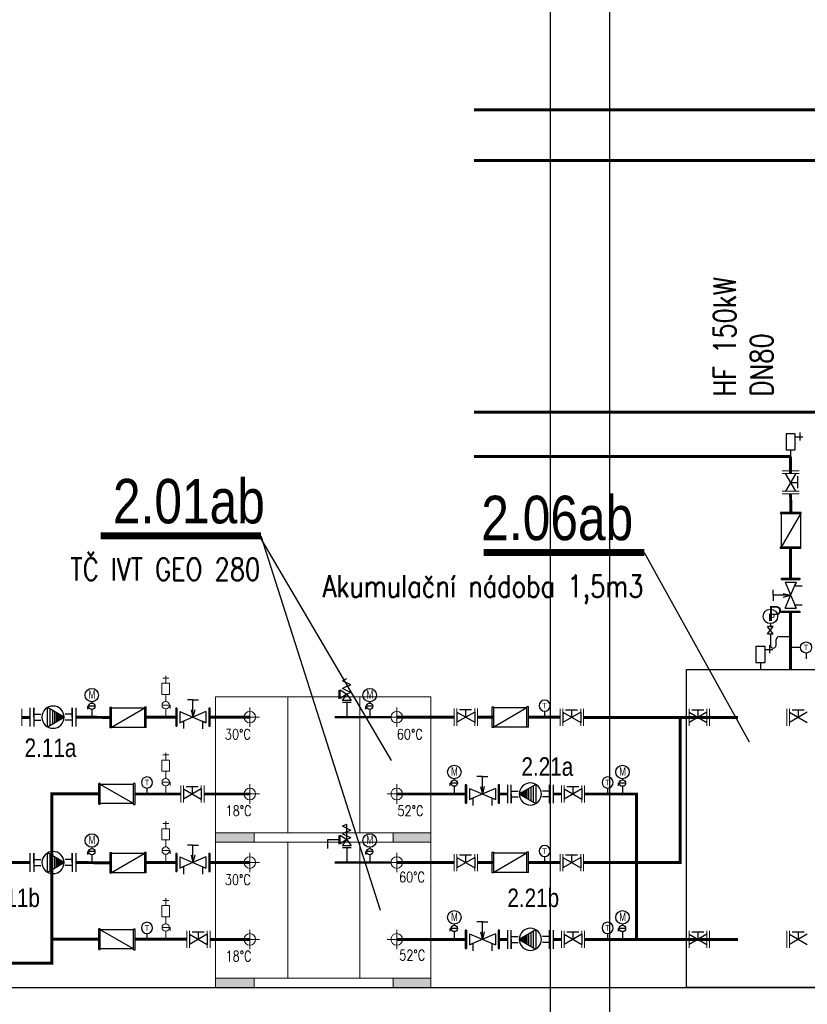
# Model space of a CAD drawing. Header units: millimetres. Extents: x -15830 to 4680139, y -28864 to 2281735.
# Tile 143 of 256: x 270146 to 275463, y 52536 to 59186. Entities that reach past the tile are written whole.
import ezdxf
from ezdxf.enums import TextEntityAlignment as Align

# ---------------------------------------------------------------- set-up
doc = ezdxf.new("R2010")
doc.units = ezdxf.units.MM
doc.linetypes.add('DASHED', pattern=[19.05, 12.7, -6.35])
doc.linetypes.add('ČÁRKOVANÁ', pattern=[19.05, 12.7, -6.35])
for name, color, linetype in [('0 @ 100', 7, 'Continuous'), ('0 @ 50 (1)', 7, 'Continuous'), ('ARMATURY', 7, 'Continuous'), ('CH_armatury', 7, 'Continuous'), ('G armatury', 7, 'Continuous'), ('G_armatury', 7, 'Continuous'), ('NWT_UT_POZICE', 32, 'Continuous'), ('NWT_UT_PRIV', 1, 'Continuous'), ('NWT_UT_TEXT', 90, 'Continuous'), ('NWT_UT_ZARIZENI', 4, 'Continuous'), ('NWT_UT_ZPÁT', 150, 'DASHED'), ('UT_POZICE', 1, 'Continuous'), ('UT_TEXT', 90, 'Continuous')]:
    doc.layers.add(name, color=color, linetype=linetype)
for name, color, linetype, lineweight in [('G technologie', 6, 'Continuous', 20), ('G-nové-UT', 10, 'DASHED', 50), ('G-TECHOLOGIE', 6, 'Continuous', 20), ('NEKO_armatury', 7, 'Continuous', 25)]:
    doc.layers.add(name, color=color, linetype=linetype, lineweight=lineweight)
doc.styles.add('ARIAL', font='arial.ttf', dxfattribs={"width": 0.8})
doc.styles.add('ROMANS', font='romans.shx', dxfattribs={"width": 0.8})
doc.styles.get("Standard").update_dxf_attribs({"font": 'arial.ttf'})

# ---------------------------------------------------------------- blocks, each defined once
blk = doc.blocks.new('ČERPADLO S PLYNULOU ZMĚNOU OTÁČEK (PŘÍRUBOVÉ)')
at = {"layer": 'NEKO_armatury', "lineweight": -3}
blk.add_hatch(color=256, dxfattribs=at).paths.add_polyline_path([(26043.94, 27754.68), (26042.58, 27752.34), (26045.29, 27752.34)])
for p, q in [((26040.79, 27758.68), (26047.09, 27758.68)), ((26047.09, 27757.43), (26040.79, 27757.43)), ((26043.94, 27757.43), (26042.06, 27757.43)), ((26043.94, 27757.43), (26042.94, 27757.43)), ((26042.94, 27757.43), (26042.94, 27755.01)), ((26043.94, 27757.43), (26045.81, 27757.43)), ((26043.94, 27757.43), (26047.09, 27757.43)), ((26043.94, 27757.43), (26044.94, 27757.43)), ((26044.94, 27757.43), (26044.94, 27755.01)), ((26040.69, 27749.05), (26043.94, 27754.68)), ((26042.46, 27752.13), (26045.41, 27752.13)), ((26042.58, 27752.34), (26045.29, 27752.34)), ((26043.94, 27754.68), (26047.19, 27749.05)), ((26040.69, 27749.05), (26047.19, 27749.05)), ((26041.2, 27749.95), (26046.67, 27749.95)), ((26041.69, 27750.8), (26046.18, 27750.8)), ((26042.12, 27751.53), (26045.76, 27751.53)), ((26042.94, 27744.43), (26042.94, 27746.84)), ((26044.94, 27744.43), (26044.94, 27746.84)), ((26047.09, 27744.43), (26040.79, 27744.43)), ((26040.79, 27743.18), (26047.09, 27743.18)), ((26043.94, 27744.43), (26042.06, 27744.43)), ((26043.94, 27744.43), (26042.94, 27744.43)), ((26043.94, 27744.43), (26045.81, 27744.43)), ((26043.94, 27744.43), (26047.09, 27744.43)), ((26043.94, 27744.43), (26044.94, 27744.43))]:
    blk.add_line(p, q, dxfattribs=at)
blk.add_circle((26043.94, 27750.93), 3.75, dxfattribs=at)
blk = doc.blocks.new('ČERPADLO-E PŘÍBUBOVÉ')
at = {"layer": 'NEKO_armatury', "lineweight": -3}
blk.add_blockref('ČERPADLO S PLYNULOU ZMĚNOU OTÁČEK (PŘÍRUBOVÉ)', (-26043.94, -27743.18), dxfattribs=at)
blk = doc.blocks.new('A$C00DB090D')
at = {"layer": 'CH_armatury', "color": 0}
for p, q in [((71.7, 244.6), (-68.3, 244.6)), ((-68.3, 244.6), (-68.3, 234.6)), ((71.7, 234.6), (-68.3, 234.6)), ((-63.1, 234.6), (-63.1, 10)), ((66.6, 234.6), (-63.1, 10)), ((53, 234.6), (-49.5, 234.6)), ((66.6, 234.6), (66.6, 10)), ((71.7, 234.6), (71.7, 244.6)), ((70, 10), (-70, 10)), ((-70, 10), (-70, 0)), ((70, 0), (-70, 0)), ((51.2, 0), (-51.2, 0)), ((70, 0), (70, 10))]:
    blk.add_line(p, q, dxfattribs=at)
blk = doc.blocks.new('TEPLOMĚR')
at = {"layer": 'NEKO_armatury', "color": 0, "lineweight": -3}
blk.add_line((0, 3.75), (0, 1.07), dxfattribs=at)
blk.add_circle((0, 6.25), 2.5, dxfattribs=at)
blk.add_text('T', height=2.5, dxfattribs=at).set_placement((0, 6.25), align=Align.MIDDLE_CENTER)
blk = doc.blocks.new('RUČNÍ REGULAČNÍ VENTIL PŘÍRUBOVÝ')
at = {"layer": 'NEKO_armatury', "color": 0, "lineweight": -3}
for p, q in [((-3.08, 10.75), (3.08, 10.75)), ((-5.9, 5.38), (-5.9, 7.25)), ((-1.88, 9.75), (1.88, 9.75)), ((-1.88, 1), (1.88, 9.75)), ((-1.88, 9.75), (1.88, 1)), ((1.88, 9.75), (1.39, 8.6)), ((1.39, 8.6), (3.89, 8.6)), ((-2.5, 5.38), (-5.9, 5.38)), ((-5.9, 5.38), (-5.9, 3.5)), ((-2.5, 5.99), (0, 5.38)), ((-2.5, 4.74), (0, 5.38)), ((0, 5.38), (-2.5, 5.38)), ((-3.08, 0), (3.08, 0)), ((-1.88, 1), (1.88, 1)), ((1.88, 1), (1.4, 2.16)), ((1.4, 2.16), (3.9, 2.16))]:
    blk.add_line(p, q, dxfattribs=at)
at = {"layer": 'NEKO_armatury', "color": 0}
for points in [[(-3.08, 10.75), (-3.08, 11.15), (3.08, 11.15), (3.08, 10.75), (-3.08, 10.75)], [(-3.08, -0.4), (-3.08, 0), (3.08, 0), (3.08, -0.4), (-3.08, -0.4)]]:
    blk.add_lwpolyline(points, dxfattribs=at)
blk = doc.blocks.new('*U718')
at = {"layer": '0 @ 100', "color": 7}
blk.add_text('P', height=6.7, dxfattribs=at).set_placement((-10.06, 7.04))
at = {"layer": '0 @ 50 (1)', "color": 7}
blk.add_text('P', height=3.35, dxfattribs=at).set_placement((-10.06, 7.04))
blk = doc.blocks.new('MANOMETR SMYČKA')
at = {"layer": 'NEKO_armatury', "lineweight": -3}
for p, q in [((-7.8, 4.55), (-10.4, 4.55)), ((-10.4, 1.3), (-7.8, 4.55)), ((-7.8, 1.3), (-10.4, 4.55)), ((-9.1, 5.85), (-9.1, 4.55)), ((-9.1, 4.55), (-7.8, 4.55)), ((-10.4, 1.3), (-7.8, 1.3)), ((-9.1, 1.3), (-9.1, -3.9)), ((-5.2, 0), (0, 0)), ((-6.5, -3.9), (-6.5, -1.3)), ((-7.8, -5.2), (-7.8, -5.2))]:
    blk.add_line(p, q, dxfattribs=at)
blk.add_circle((-9.1, 9.1), 3.25, dxfattribs=at)
for centre, start, end in [((-7.8, -3.9), 180, 270), ((-7.8, -3.9), 270, 0), ((-5.2, -1.3), 90, 180)]:
    blk.add_arc(centre, 1.3, start, end, dxfattribs=at)
blk.add_blockref('*U718', (0, 0))
blk = doc.blocks.new('A$C04BD0CC1')
at = {"layer": 'NEKO_armatury', "ltscale": 40}
for p, q in [((-62, 267), (-166, 267)), ((-123, 327), (-123, 219)), ((0, 93), (0, 0))]:
    blk.add_line(p, q, dxfattribs=at)
blk.add_lwpolyline([(-62, 307), (62, 307), (62, 93), (-62, 93)], close=True, dxfattribs=at)

msp = doc.modelspace()

# ---------------------------------------------------------------- hatches: boundary and pattern name
at = {"layer": 'G technologie', "linetype": 'Continuous'}
for points in [[(271468.089, 53694.324), (271728.492, 53694.324), (271728.492, 53630.252), (271468.089, 53630.252)], [(272922.089, 53694.324), (272661.685, 53694.324), (272661.685, 53630.252), (272922.089, 53630.252)], [(271468.089, 52712.324), (271728.492, 52712.324), (271728.492, 52648.252), (271468.089, 52648.252)], [(272922.089, 52712.324), (272661.685, 52712.324), (272661.685, 52648.252), (272922.089, 52648.252)]]:
    msp.add_hatch(color=256, dxfattribs=at).paths.add_polyline_path(points)

# ---------------------------------------------------------------- linework, layer by layer
for p, q in [((273728.95, 49648.252), (273728.95, 60768.252)), ((274128.95, 49648.252), (274128.95, 60768.252))]:
    msp.add_line(p, q)
at = {"layer": 'ARMATURY'}
for p, q in [((272352.817, 54733.045), (272323.874, 54720.255)), ((272381.759, 54694.675), (272323.874, 54720.255)), ((272352.817, 54681.886), (272323.874, 54669.096)), ((272352.817, 54656.306), (272323.874, 54669.096)), ((272352.817, 54681.886), (272381.759, 54694.675)), ((272299.269, 54658.564), (272299.269, 54600.064)), ((272309.546, 54659.186), (272353.046, 54630.686)), ((272309.546, 54600.686), (272309.546, 54659.186)), ((272353.046, 54630.686), (272309.546, 54600.686)), ((272324.377, 54587.422), (272352.877, 54630.922)), ((272352.817, 54656.306), (272381.759, 54643.516)), ((272352.817, 54630.726), (272381.759, 54643.516)), ((272352.877, 54630.922), (272382.877, 54587.422)), ((270605.268, 54529.771), (270605.268, 54548.873)), ((270653.65, 54548.873), (270605.268, 54548.873)), ((270632.205, 54578.594), (270632.205, 54570.317)), ((272382.877, 54587.422), (272324.377, 54587.422)), ((272324.999, 54577.146), (272383.499, 54577.146)), ((272354.249, 54577.146), (272354.249, 54475.252)), ((272481.572, 54529.771), (272481.572, 54548.873)), ((272529.953, 54548.873), (272481.572, 54548.873)), ((272508.508, 54578.594), (272508.508, 54570.317)), ((270632.205, 54527.428), (270632.205, 54475.252)), ((272508.508, 54527.428), (272508.508, 54475.252)), ((273052.423, 54010.771), (273052.423, 54029.873)), ((273100.805, 54029.873), (273052.423, 54029.873)), ((273079.36, 54059.594), (273079.36, 54051.317)), ((273079.36, 54008.428), (273079.36, 53956.252)), ((274187.889, 54010.771), (274187.889, 54029.873)), ((274236.271, 54029.873), (274187.889, 54029.873)), ((274214.826, 54059.594), (274214.826, 54051.317)), ((274214.826, 54008.428), (274214.826, 53956.252)), ((272352.817, 53751.045), (272323.874, 53738.255)), ((272352.817, 53725.465), (272323.874, 53738.255)), ((272353.269, 53648.354), (272353.269, 53750.906)), ((272299.269, 53676.564), (272299.269, 53618.064)), ((272309.546, 53677.186), (272353.046, 53648.686)), ((272309.546, 53618.686), (272309.546, 53677.186)), ((272352.817, 53699.886), (272323.874, 53687.096)), ((272352.817, 53674.306), (272323.874, 53687.096)), ((272352.817, 53725.465), (272381.759, 53712.675)), ((272352.817, 53699.886), (272381.759, 53712.675)), ((272352.817, 53674.306), (272381.759, 53661.516)), ((272299.269, 53647.258), (272223.749, 53647.258)), ((272223.749, 53647.258), (272223.749, 53588.758)), ((272353.046, 53648.686), (272309.546, 53618.686)), ((272324.377, 53605.422), (272352.877, 53648.922)), ((272382.877, 53605.422), (272324.377, 53605.422)), ((272352.817, 53648.726), (272381.759, 53661.516)), ((272352.877, 53648.922), (272382.877, 53605.422)), ((270605.268, 53547.665), (270605.268, 53566.767)), ((270653.65, 53566.767), (270605.268, 53566.767)), ((270632.205, 53596.488), (270632.205, 53588.211)), ((270632.205, 53545.322), (270632.205, 53493.146)), ((272324.999, 53595.146), (272383.499, 53595.146)), ((272354.249, 53595.146), (272354.249, 53493.252)), ((272481.572, 53547.771), (272481.572, 53566.873)), ((272529.953, 53566.873), (272481.572, 53566.873)), ((272508.508, 53596.594), (272508.508, 53588.317)), ((272508.508, 53545.428), (272508.508, 53493.252)), ((273079.36, 53077.594), (273079.36, 53069.317)), ((274214.826, 53077.594), (274214.826, 53069.317)), ((273052.423, 53028.771), (273052.423, 53047.873)), ((273100.805, 53047.873), (273052.423, 53047.873)), ((273079.36, 53026.428), (273079.36, 52974.252)), ((274187.889, 53028.771), (274187.889, 53047.873)), ((274236.271, 53047.873), (274187.889, 53047.873)), ((274214.826, 53026.428), (274214.826, 52974.252))]:
    msp.add_line(p, q, dxfattribs=at)
for centre, radius in [((270632.205, 54624.066), 45.472), ((272508.508, 54624.066), 45.472), ((270632.205, 54548.873), 21.445), ((272508.508, 54548.873), 21.445), ((273079.36, 54105.066), 45.472), ((274214.826, 54105.066), 45.472), ((273079.36, 54029.873), 21.445), ((274214.826, 54029.873), 21.445), ((270632.205, 53641.96), 45.472), ((272508.508, 53642.066), 45.472), ((270632.205, 53566.767), 21.445), ((272508.508, 53566.873), 21.445), ((273079.36, 53123.066), 45.472), ((274214.826, 53123.066), 45.472), ((273079.36, 53047.873), 21.445), ((274214.826, 53047.873), 21.445)]:
    msp.add_circle(centre, radius, dxfattribs=at)
at = {"layer": 'G armatury'}
for p, q in [((275384.493, 56121.105), (275315.286, 56001.235)), ((275384.493, 56001.235), (275315.286, 56121.105)), ((275398.767, 56022.143), (275398.767, 56103.694)), ((275349.889, 56061.17), (275398.767, 56061.17)), ((273097.641, 54509.855), (273097.641, 54440.649)), ((273097.641, 54509.855), (273217.51, 54440.649)), ((273217.51, 54509.855), (273097.641, 54440.649)), ((273196.603, 54524.129), (273115.051, 54524.129)), ((273157.576, 54475.252), (273157.576, 54524.129)), ((273217.51, 54509.855), (273217.51, 54440.649)), ((273812.988, 54507.99), (273812.988, 54438.784)), ((273812.988, 54507.99), (273932.857, 54438.784)), ((273932.857, 54507.99), (273812.988, 54438.784)), ((273911.95, 54522.264), (273830.398, 54522.264)), ((273872.923, 54473.387), (273872.923, 54522.264)), ((273932.857, 54507.99), (273932.857, 54438.784)), ((274665.016, 54507.99), (274784.886, 54438.784)), ((274784.886, 54507.99), (274665.016, 54438.784)), ((274763.978, 54522.264), (274682.427, 54522.264)), ((274724.951, 54473.387), (274724.951, 54522.264)), ((275342.705, 54507.99), (275462.574, 54438.784)), ((275462.574, 54507.99), (275342.705, 54438.784)), ((275441.667, 54522.264), (275360.115, 54522.264)), ((275402.64, 54473.387), (275402.64, 54522.264)), ((271350.684, 54005.129), (271269.132, 54005.129)), ((271311.657, 53956.252), (271311.657, 54005.129)), ((273920.359, 54005.129), (273838.807, 54005.129)), ((273881.332, 53956.252), (273881.332, 54005.129)), ((271251.722, 53990.855), (271251.722, 53921.649)), ((271251.722, 53990.855), (271371.591, 53921.649)), ((271371.591, 53990.855), (271251.722, 53921.649)), ((271371.591, 53990.855), (271371.591, 53921.649)), ((273821.397, 53990.855), (273821.397, 53921.649)), ((273821.397, 53990.855), (273941.266, 53921.649)), ((273941.266, 53990.855), (273821.397, 53921.649)), ((273941.266, 53990.855), (273941.266, 53921.649)), ((273196.603, 53542.129), (273115.051, 53542.129)), ((273157.576, 53493.252), (273157.576, 53542.129)), ((273911.95, 53542.129), (273830.398, 53542.129)), ((273872.923, 53493.252), (273872.923, 53542.129)), ((273097.641, 53527.855), (273097.641, 53458.649)), ((273097.641, 53527.855), (273217.51, 53458.649)), ((273217.51, 53527.855), (273097.641, 53458.649)), ((273217.51, 53527.855), (273217.51, 53458.649)), ((273812.988, 53527.855), (273812.988, 53458.649)), ((273812.988, 53527.855), (273932.857, 53458.649)), ((273932.857, 53527.855), (273812.988, 53458.649)), ((273932.857, 53527.855), (273932.857, 53458.649)), ((271292.132, 53008.876), (271292.132, 52939.67)), ((271292.132, 53008.876), (271412.001, 52939.67)), ((271412.001, 53008.876), (271292.132, 52939.67)), ((271391.093, 53023.151), (271309.542, 53023.151)), ((271352.066, 52974.273), (271352.066, 53023.151)), ((271412.001, 53008.876), (271412.001, 52939.67)), ((273821.397, 53008.855), (273821.397, 52939.649)), ((273821.397, 53008.855), (273941.266, 52939.649)), ((273941.266, 53008.855), (273821.397, 52939.649)), ((273920.359, 53023.129), (273838.807, 53023.129)), ((273881.332, 52974.252), (273881.332, 53023.129)), ((273941.266, 53008.855), (273941.266, 52939.649)), ((274665.016, 53008.855), (274784.886, 52939.649)), ((274784.886, 53008.855), (274665.016, 52939.649)), ((274763.978, 53023.129), (274682.427, 53023.129)), ((274724.951, 52974.252), (274724.951, 53023.129)), ((275342.705, 53008.855), (275462.574, 52939.649)), ((275462.574, 53008.855), (275342.705, 52939.649)), ((275441.667, 53023.129), (275360.115, 53023.129)), ((275402.64, 52974.252), (275402.64, 53023.129))]:
    msp.add_line(p, q, dxfattribs=at)
at = {"layer": 'G technologie', "linetype": 'Continuous'}
for p, q in [((271468.089, 53694.324), (271468.089, 54612.252)), ((271468.089, 54612.252), (272922.089, 54612.252)), ((271468.089, 54612.252), (272922.089, 54612.252)), ((271954.619, 53694.324), (271954.619, 54612.252)), ((272441.15, 54612.252), (272441.15, 53694.324)), ((272922.089, 54612.252), (272922.089, 53694.324)), ((271699.089, 54540.757), (271699.089, 54409.747)), ((272691.089, 54540.757), (272691.089, 54409.747)), ((271633.583, 54475.252), (271764.594, 54475.252)), ((272625.583, 54475.252), (272756.594, 54475.252)), ((271699.089, 54021.757), (271699.089, 53890.747)), ((272691.089, 54021.757), (272691.089, 53890.747)), ((271633.583, 53956.252), (271764.594, 53956.252)), ((272625.583, 53956.252), (272756.594, 53956.252)), ((272922.089, 53694.324), (271468.089, 53694.324)), ((271468.089, 52712.324), (271468.089, 53630.252)), ((271468.089, 53630.252), (272922.089, 53630.252)), ((271468.089, 53630.252), (272922.089, 53630.252)), ((271954.619, 52712.324), (271954.619, 53630.252)), ((272441.15, 53630.252), (272441.15, 52712.324)), ((272922.089, 53630.252), (272922.089, 52712.324)), ((271699.089, 53558.757), (271699.089, 53427.747)), ((272691.089, 53558.757), (272691.089, 53427.747)), ((271633.583, 53493.252), (271764.594, 53493.252)), ((272625.583, 53493.252), (272756.594, 53493.252)), ((271699.089, 53039.757), (271699.089, 52908.747)), ((272691.089, 53039.757), (272691.089, 52908.747)), ((271633.583, 52974.252), (271764.594, 52974.252)), ((272625.583, 52974.252), (272756.594, 52974.252)), ((272922.089, 52712.324), (271468.089, 52712.324))]:
    msp.add_line(p, q, dxfattribs=at)
for points in [[(271468.089, 53694.324), (271728.492, 53694.324), (271728.492, 53630.252), (271468.089, 53630.252)], [(272667.277, 53694.324), (272922.089, 53694.324), (272922.089, 53630.252), (272667.277, 53630.252)], [(271468.089, 52712.324), (271728.492, 52712.324), (271728.492, 52648.252), (271468.089, 52648.252)], [(272667.277, 52712.324), (272922.089, 52712.324), (272922.089, 52648.252), (272667.277, 52648.252)]]:
    msp.add_lwpolyline(points, close=True, dxfattribs=at)
for centre in [(271699.089, 54475.252), (272691.089, 54475.252), (271699.089, 53956.252), (272691.089, 53956.252), (271699.089, 53493.252), (272691.089, 53493.252), (271699.089, 52974.252), (272691.089, 52974.252)]:
    msp.add_circle(centre, 39.317, dxfattribs=at)
at = {"layer": 'G-nové-UT', "color": 3, "linetype": 'Continuous', "ltscale": 50}
for p, q in [((272651.772, 54475.252), (272273.427, 54475.252)), ((272651.772, 53493.252), (272273.427, 53493.252))]:
    msp.add_line(p, q, dxfattribs=at)
at = {"layer": 'G-TECHOLOGIE', "color": 7}
for p, q in [((275292.221, 56139.386), (275407.558, 56139.386)), ((275292.221, 56121.105), (275407.558, 56121.105)), ((275292.221, 56121.105), (275407.558, 56121.105)), ((275292.221, 56121.105), (275407.558, 56121.105)), ((275292.221, 56001.235), (275407.558, 56001.235)), ((275292.221, 55982.954), (275407.558, 55982.954)), ((275292.221, 55982.954), (275407.558, 55982.954)), ((270159.688, 54415.857), (270159.688, 54531.194)), ((270159.688, 54415.857), (270159.688, 54531.194)), ((273079.36, 54417.583), (273079.36, 54532.921)), ((273097.641, 54417.583), (273097.641, 54532.921)), ((273097.641, 54417.583), (273097.641, 54532.921)), ((273097.641, 54417.583), (273097.641, 54532.921)), ((273217.51, 54417.583), (273217.51, 54532.921)), ((273235.792, 54417.583), (273235.792, 54532.921)), ((273235.792, 54417.583), (273235.792, 54532.921)), ((273794.707, 54415.718), (273794.707, 54531.056)), ((273812.988, 54415.718), (273812.988, 54531.056)), ((273812.988, 54415.718), (273812.988, 54531.056)), ((273812.988, 54415.718), (273812.988, 54531.056)), ((273932.857, 54415.718), (273932.857, 54531.056)), ((273951.139, 54415.718), (273951.139, 54531.056)), ((273951.139, 54415.718), (273951.139, 54531.056)), ((274646.735, 54415.718), (274646.735, 54531.056)), ((274665.016, 54415.718), (274665.016, 54531.056)), ((274665.016, 54415.718), (274665.016, 54531.056)), ((274665.016, 54415.718), (274665.016, 54531.056)), ((274784.886, 54415.718), (274784.886, 54531.056)), ((274803.167, 54415.718), (274803.167, 54531.056)), ((274803.167, 54415.718), (274803.167, 54531.056)), ((275324.424, 54415.718), (275324.424, 54531.056)), ((275342.705, 54415.718), (275342.705, 54531.056)), ((275342.705, 54415.718), (275342.705, 54531.056)), ((275342.705, 54415.718), (275342.705, 54531.056)), ((271233.441, 53898.583), (271233.441, 54013.921)), ((271251.722, 53898.583), (271251.722, 54013.921)), ((271251.722, 53898.583), (271251.722, 54013.921)), ((271251.722, 53898.583), (271251.722, 54013.921)), ((271371.591, 53898.583), (271371.591, 54013.921)), ((271389.873, 53898.583), (271389.873, 54013.921)), ((271389.873, 53898.583), (271389.873, 54013.921)), ((273803.116, 53898.583), (273803.116, 54013.921)), ((273821.397, 53898.583), (273821.397, 54013.921)), ((273821.397, 53898.583), (273821.397, 54013.921)), ((273821.397, 53898.583), (273821.397, 54013.921)), ((273941.266, 53898.583), (273941.266, 54013.921)), ((273959.548, 53898.583), (273959.548, 54013.921)), ((273959.548, 53898.583), (273959.548, 54013.921)), ((273079.36, 53435.583), (273079.36, 53550.921)), ((273097.641, 53435.583), (273097.641, 53550.921)), ((273097.641, 53435.583), (273097.641, 53550.921)), ((273097.641, 53435.583), (273097.641, 53550.921)), ((273217.51, 53435.583), (273217.51, 53550.921)), ((273235.792, 53435.583), (273235.792, 53550.921)), ((273235.792, 53435.583), (273235.792, 53550.921)), ((273794.707, 53435.583), (273794.707, 53550.921)), ((273812.988, 53435.583), (273812.988, 53550.921)), ((273812.988, 53435.583), (273812.988, 53550.921)), ((273812.988, 53435.583), (273812.988, 53550.921)), ((273932.857, 53435.583), (273932.857, 53550.921)), ((273951.139, 53435.583), (273951.139, 53550.921)), ((273951.139, 53435.583), (273951.139, 53550.921)), ((271273.85, 52916.604), (271273.85, 53031.942)), ((271292.132, 52916.604), (271292.132, 53031.942)), ((271292.132, 52916.604), (271292.132, 53031.942)), ((271292.132, 52916.604), (271292.132, 53031.942)), ((271412.001, 52916.604), (271412.001, 53031.942)), ((271430.282, 52916.604), (271430.282, 53031.942)), ((271430.282, 52916.604), (271430.282, 53031.942)), ((273803.116, 52916.583), (273803.116, 53031.921)), ((273821.397, 52916.583), (273821.397, 53031.921)), ((273821.397, 52916.583), (273821.397, 53031.921)), ((273821.397, 52916.583), (273821.397, 53031.921)), ((273941.266, 52916.583), (273941.266, 53031.921)), ((273959.548, 52916.583), (273959.548, 53031.921)), ((273959.548, 52916.583), (273959.548, 53031.921)), ((274646.735, 52916.583), (274646.735, 53031.921)), ((274665.016, 52916.583), (274665.016, 53031.921)), ((274665.016, 52916.583), (274665.016, 53031.921)), ((274665.016, 52916.583), (274665.016, 53031.921)), ((274784.886, 52916.583), (274784.886, 53031.921)), ((274803.167, 52916.583), (274803.167, 53031.921)), ((274803.167, 52916.583), (274803.167, 53031.921)), ((275324.424, 52916.583), (275324.424, 53031.921)), ((275342.705, 52916.583), (275342.705, 53031.921)), ((275342.705, 52916.583), (275342.705, 53031.921)), ((275342.705, 52916.583), (275342.705, 53031.921))]:
    msp.add_line(p, q, dxfattribs=at)
at = {"layer": 'G_armatury', "lineweight": 20, "ltscale": 1000}
for p, q in [((271151.587, 54738.782), (271110.716, 54738.782)), ((271151.587, 54738.782), (271110.716, 54738.782)), ((271131.151, 54703.836), (271131.151, 54754.159)), ((271131.151, 54703.836), (271131.151, 54754.159)), ((271104.826, 54703.836), (271104.826, 54628.413)), ((271104.826, 54703.836), (271104.826, 54628.413)), ((271157.375, 54703.836), (271104.927, 54703.836)), ((271157.375, 54703.836), (271104.927, 54703.836)), ((271157.375, 54628.413), (271157.375, 54703.836)), ((271157.375, 54628.413), (271157.375, 54703.836)), ((271157.375, 54628.413), (271104.927, 54628.413)), ((271157.375, 54628.413), (271104.927, 54628.413)), ((271131.151, 54580.414), (271131.151, 54628.413)), ((271131.151, 54580.414), (271131.151, 54628.413)), ((271106.407, 54555.67), (271162.232, 54555.67)), ((271106.407, 54555.67), (271162.232, 54555.67)), ((271162.232, 54533.63), (271162.232, 54555.67)), ((271162.232, 54533.63), (271162.232, 54555.67)), ((271131.151, 54475.252), (271131.151, 54530.926)), ((271151.587, 54219.782), (271110.716, 54219.782)), ((271151.587, 54219.782), (271110.716, 54219.782)), ((271131.151, 54184.836), (271131.151, 54235.159)), ((271131.151, 54184.836), (271131.151, 54235.159)), ((271104.826, 54184.836), (271104.826, 54109.413)), ((271104.826, 54184.836), (271104.826, 54109.413)), ((271157.375, 54184.836), (271104.927, 54184.836)), ((271157.375, 54184.836), (271104.927, 54184.836)), ((271157.375, 54109.413), (271157.375, 54184.836)), ((271157.375, 54109.413), (271157.375, 54184.836)), ((271157.375, 54109.413), (271104.927, 54109.413)), ((271157.375, 54109.413), (271104.927, 54109.413)), ((271131.151, 54061.414), (271131.151, 54109.413)), ((271131.151, 54061.414), (271131.151, 54109.413)), ((271106.407, 54036.67), (271162.232, 54036.67)), ((271106.407, 54036.67), (271162.232, 54036.67)), ((271131.151, 53956.252), (271131.151, 54011.926)), ((271162.232, 54014.63), (271162.232, 54036.67)), ((271162.232, 54014.63), (271162.232, 54036.67)), ((271151.587, 53756.676), (271110.716, 53756.676)), ((271151.587, 53756.676), (271110.716, 53756.676)), ((271131.151, 53721.73), (271131.151, 53772.053)), ((271131.151, 53721.73), (271131.151, 53772.053)), ((271104.826, 53721.73), (271104.826, 53646.307)), ((271104.826, 53721.73), (271104.826, 53646.307)), ((271157.375, 53721.73), (271104.927, 53721.73)), ((271157.375, 53721.73), (271104.927, 53721.73)), ((271157.375, 53646.307), (271157.375, 53721.73)), ((271157.375, 53646.307), (271157.375, 53721.73)), ((271157.375, 53646.307), (271104.927, 53646.307)), ((271157.375, 53646.307), (271104.927, 53646.307)), ((271131.151, 53598.308), (271131.151, 53646.307)), ((271131.151, 53598.308), (271131.151, 53646.307)), ((271106.407, 53573.564), (271162.232, 53573.564)), ((271106.407, 53573.564), (271162.232, 53573.564)), ((271131.151, 53493.146), (271131.151, 53548.82)), ((271162.232, 53551.524), (271162.232, 53573.564)), ((271162.232, 53551.524), (271162.232, 53573.564)), ((271151.587, 53237.782), (271110.716, 53237.782)), ((271151.587, 53237.782), (271110.716, 53237.782)), ((271131.151, 53202.836), (271131.151, 53253.159)), ((271131.151, 53202.836), (271131.151, 53253.159)), ((271104.826, 53202.836), (271104.826, 53127.413)), ((271104.826, 53202.836), (271104.826, 53127.413)), ((271157.375, 53202.836), (271104.927, 53202.836)), ((271157.375, 53202.836), (271104.927, 53202.836)), ((271157.375, 53127.413), (271157.375, 53202.836)), ((271157.375, 53127.413), (271157.375, 53202.836)), ((271157.375, 53127.413), (271104.927, 53127.413)), ((271157.375, 53127.413), (271104.927, 53127.413)), ((271131.151, 53079.414), (271131.151, 53127.413)), ((271131.151, 53079.414), (271131.151, 53127.413)), ((271106.407, 53054.67), (271162.232, 53054.67)), ((271106.407, 53054.67), (271162.232, 53054.67)), ((271131.151, 52974.252), (271131.151, 53029.926)), ((271162.232, 53032.63), (271162.232, 53054.67)), ((271162.232, 53032.63), (271162.232, 53054.67))]:
    msp.add_line(p, q, dxfattribs=at)
at = {"layer": 'G_armatury'}
for p, q in [((271131.151, 54580.414), (271131.151, 54585.025)), ((271131.151, 54580.414), (271131.151, 54585.025)), ((271131.151, 54061.414), (271131.151, 54066.025)), ((271131.151, 54061.414), (271131.151, 54066.025)), ((271131.151, 53598.308), (271131.151, 53602.919)), ((271131.151, 53598.308), (271131.151, 53602.919)), ((271131.151, 53079.414), (271131.151, 53084.025)), ((271131.151, 53079.414), (271131.151, 53084.025))]:
    msp.add_line(p, q, dxfattribs=at)
at = {"layer": 'G_armatury', "lineweight": 20, "ltscale": 1000}
for centre in [(271131.151, 54555.67), (271131.151, 54555.67), (271131.151, 54036.67), (271131.151, 54036.67), (271131.151, 53573.564), (271131.151, 53573.564), (271131.151, 53054.67), (271131.151, 53054.67)]:
    msp.add_circle(centre, 24.744, dxfattribs=at)
at = {"layer": 'NEKO_armatury'}
msp.add_lwpolyline([(275416.958, 54945.831), (275349.889, 54945.831)], dxfattribs=at)
at = {"layer": 'NWT_UT_PRIV', "const_width": 20}
for points in [[(276052.653, 58576.811), (273213.432, 58576.811)], [(275699.889, 56235.173), (275699.889, 56535.173), (273213.432, 56535.173)], [(275351.616, 55858.683), (275349.889, 55982.954)], [(275349.889, 55414.043), (275349.889, 55614.043)], [(275349.889, 54798.252), (275349.889, 55192.913)], [(272691.089, 54475.252), (273079.36, 54475.252)], [(273345.421, 54475.252), (273235.792, 54475.252)], [(273794.707, 54475.252), (273580.061, 54475.252)], [(273951.139, 53493.252), (274604.583, 53493.252), (274604.583, 54473.387)], [(273951.139, 54473.387), (274995.127, 54473.387)], [(272691.089, 53493.252), (273079.36, 53493.252)], [(273345.421, 53493.252), (273235.792, 53493.252)], [(273794.707, 53493.252), (273580.061, 53493.252)]]:
    msp.add_lwpolyline(points, dxfattribs=at)
at = {"layer": 'NWT_UT_PRIV', "color": 5, "const_width": 20}
for points in [[(270159.688, 54473.526), (270215.77, 54473.526)], [(270525.77, 54475.252), (270755.125, 54473.526)], [(270999.765, 54475.252), (271199.199, 54475.252)], [(271422.241, 54475.379), (271699.089, 54475.252)], [(270085.937, 53493.252), (270215.77, 53493.252)], [(270525.77, 53493.252), (270755.125, 53491.42)], [(270999.765, 53493.146), (271199.199, 53493.146)], [(271430.282, 53493.273), (271699.089, 53493.252)]]:
    msp.add_lwpolyline(points, dxfattribs=at)
at = {"layer": 'NWT_UT_TEXT', "const_width": 47.438}
for points in [[(271774.259, 55700.164), (270691.629, 55700.164)], [(274361.651, 55586.556), (273277.639, 55586.556)]]:
    msp.add_lwpolyline(points, dxfattribs=at)
at = {"layer": 'NWT_UT_TEXT'}
for points in [[(271758.421, 55706.132), (272654.329, 54183.103)], [(271774.259, 55700.164), (272579.611, 53171.288)], [(274361.651, 55586.556), (275070.265, 54309.34)]]:
    msp.add_lwpolyline(points, dxfattribs=at)
at = {"layer": 'NWT_UT_ZARIZENI'}
for points in [[(275646.735, 52648.252), (274646.735, 52648.252), (274646.735, 54798.252), (275646.735, 54798.252), (275646.735, 52648.252)], [(268178.95, 49648.252), (268178.95, 52648.252), (279678.95, 52648.252), (279678.95, 49648.252)]]:
    msp.add_lwpolyline(points, dxfattribs=at)
at = {"layer": 'NWT_UT_ZPÁT', "color": 1, "ltscale": 0.25, "const_width": 20}
for points in [[(276394.186, 58235.278), (273213.432, 58235.278)], [(275349.889, 56235.173), (273213.432, 56235.173)], [(273153.612, 53956.252), (272691.089, 53956.252)], [(273959.548, 53956.252), (274309.825, 53956.252), (274309.825, 52974.252)], [(273153.612, 52974.252), (272691.089, 52974.252)], [(273959.548, 52974.252), (274995.127, 52974.252)]]:
    msp.add_lwpolyline(points, dxfattribs=at)
at = {"layer": 'NWT_UT_ZPÁT', "color": 1, "const_width": 20}
for points in [[(275349.889, 56121.105), (275349.889, 56235.173)], [(273437.76, 53956.252), (273384.695, 53956.252)], [(273803.116, 53956.252), (273747.76, 53956.252)], [(273437.76, 52974.252), (273384.695, 52974.252)], [(273803.116, 52974.252), (273747.76, 52974.252)]]:
    msp.add_lwpolyline(points, dxfattribs=at)
at = {"layer": 'NWT_UT_ZPÁT', "color": 5, "ltscale": 0.25}
msp.add_lwpolyline([(269309.99, 52814.224, 20, 20, 0), (270362.157, 52814.224, 20, 20, 0), (270362.157, 52814.224, 20, 20, 0), (270362.157, 53957.978, 20, 20, 0), (270679.51, 53957.978, 0, 0, 0)], format="xyseb", dxfattribs=at)
at = {"layer": 'NWT_UT_ZPÁT', "color": 5, "ltscale": 0.25, "const_width": 20}
for points in [[(270924.15, 53956.252), (271233.441, 53956.252)], [(271389.873, 53956.252), (271699.089, 53956.252)], [(270362.157, 52975.978), (270679.51, 52975.978)], [(271430.282, 52974.273), (271699.089, 52974.252)]]:
    msp.add_lwpolyline(points, dxfattribs=at)
at = {"layer": 'NWT_UT_ZPÁT', "color": 5, "const_width": 20}
msp.add_lwpolyline([(270924.15, 52975.978), (271273.85, 52975.978)], dxfattribs=at)

# ---------------------------------------------------------------- block references
at = {"layer": 'NEKO_armatury', "ltscale": 40, "xscale": -0.5, "yscale": 0.5, "zscale": 0.5}
for p in [(275349.889, 56235.173), (275146.735, 54798.252)]:
    msp.add_blockref('A$C04BD0CC1', p, dxfattribs=at)
at = {"layer": 'NEKO_armatury', "linetype": 'ČÁRKOVANÁ'}
msp.add_blockref('A$C00DB090D', (275349.889, 55614.043), dxfattribs=at)
at = {"layer": 'NEKO_armatury'}
for name, p, xscale, yscale, zscale in [('RUČNÍ REGULAČNÍ VENTIL PŘÍRUBOVÝ', (275349.889, 55191.002), 20, 20, 20), ('MANOMETR SMYČKA', (275349.889, 55019.403), 15, 15, 15), ('TEPLOMĚR', (275454.458, 54852.081), 15, 15, 15), ('TEPLOMĚR', (273689.332, 54459.182), -15, 15, 15), ('TEPLOMĚR', (271004.331, 53940.182), -15, 15, 15), ('TEPLOMĚR', (274114.346, 53940.182), -15, 15, 15), ('TEPLOMĚR', (273689.332, 53477.182), -15, 15, 15), ('TEPLOMĚR', (271004.331, 52958.182), -15, 15, 15), ('TEPLOMĚR', (274114.346, 52958.182), -15, 15, 15)]:
    msp.add_blockref(name, p, dxfattribs=dict(at, xscale=xscale, yscale=yscale, zscale=zscale))
at = {"layer": 'NEKO_armatury', "xscale": -20, "yscale": 20, "zscale": 20}
for name, p, rotation in [('ČERPADLO-E PŘÍBUBOVÉ', (270215.77, 54475.252), 270), ('RUČNÍ REGULAČNÍ VENTIL PŘÍRUBOVÝ', (271422.241, 54475.379), 90), ('RUČNÍ REGULAČNÍ VENTIL PŘÍRUBOVÝ', (273376.653, 53956.252), 90), ('ČERPADLO-E PŘÍBUBOVÉ', (273747.76, 53956.252), 90), ('RUČNÍ REGULAČNÍ VENTIL PŘÍRUBOVÝ', (271422.241, 53493.273), 90), ('ČERPADLO-E PŘÍBUBOVÉ', (270215.77, 53493.146), 270), ('RUČNÍ REGULAČNÍ VENTIL PŘÍRUBOVÝ', (273376.653, 52974.252), 90), ('ČERPADLO-E PŘÍBUBOVÉ', (273747.76, 52974.252), 90)]:
    msp.add_blockref(name, p, dxfattribs=dict(at, rotation=rotation))
at = {"layer": 'NEKO_armatury', "linetype": 'ČÁRKOVANÁ', "xscale": -1, "rotation": 90}
for p in [(270999.765, 54475.252), (273580.061, 54476.978), (270999.765, 53493.146), (273580.061, 53494.978)]:
    msp.add_blockref('A$C00DB090D', p, dxfattribs=at)
at = {"layer": 'NEKO_armatury', "linetype": 'ČÁRKOVANÁ', "rotation": 270}
for p in [(270679.51, 53957.978), (270679.51, 52975.978)]:
    msp.add_blockref('A$C00DB090D', p, dxfattribs=at)

# ---------------------------------------------------------------- texts
at = {"layer": 'ARMATURY', "width": 0.7}
for p in [(270610.29, 54599.57), (272486.593, 54599.57), (273057.445, 54080.57), (274192.911, 54080.57), (270610.29, 53617.464), (272486.593, 53617.57), (273057.445, 53098.57), (274192.911, 53098.57)]:
    msp.add_text('M', height=56.216, rotation=360, dxfattribs=at).set_placement(p)
at = {"layer": 'NWT_UT_POZICE', "color": 1, "style": 'ARIAL', "width": 0.8}
for s, p in [('2.01ab', (270775.149, 55784.299)), ('2.06ab', (273261.805, 55670.691))]:
    msp.add_text(s, height=300, rotation=0.0006011, dxfattribs=at).set_placement(p)
at = {"layer": 'NWT_UT_TEXT', "char_height": 150, "attachment_point": 3, "style": 'ROMANS'}
for s, width, insert in [('TČ IVT GEO 280', 1638.98174, (271769.401, 55549.019)), ('Akumulační nádoba 1,5m3', 2225.33593, (274356.793, 55435.411))]:
    msp.add_mtext_dynamic_manual_height_columns(s, width=width, gutter_width=12.5, heights=[0], dxfattribs=dict(at, insert=insert))
at = {"layer": 'UT_POZICE', "char_height": 125, "width": 650.41539, "attachment_point": 1, "rotation": 359.9993989, "style": 'ARIAL'}
for s, insert in [('2.11a', (270178.636, 54330.996)), ('2.21a', (273532.816, 54204.11)), ('2.11b', (269932.606, 53317.421)), ('2.21b', (273437.762, 53317.421))]:
    msp.add_mtext(s, dxfattribs=dict(at, insert=insert))
at = {"layer": 'UT_TEXT', "insert": (275229.743, 56641.077), "char_height": 150, "attachment_point": 7, "rotation": 90, "style": 'ROMANS'}
msp.add_mtext_dynamic_manual_height_columns('\\A1;HF 150kW\\PDN80', width=1527.36311, gutter_width=755.638, heights=[1425.351], dxfattribs=at)
at = {"layer": 'UT_TEXT', "char_height": 70, "attachment_point": 3, "style": 'ROMANS'}
for s, insert in [('30°C', (271705.739, 54394.56)), ('60°C', (272866.454, 54394.56)), ('18°C', (271710.239, 53877.95)), ('52°C', (272870.954, 53877.95)), ('30°C', (271705.662, 53412.56)), ('60°C', (272881.228, 53430.257)), ('18°C', (271710.162, 52895.95)), ('52°C', (272882.936, 52902.747))]:
    msp.add_mtext_dynamic_manual_height_columns(s, width=237.65009, gutter_width=12.5, heights=[0], dxfattribs=dict(at, insert=insert))

doc.saveas('drawing.dxf')
